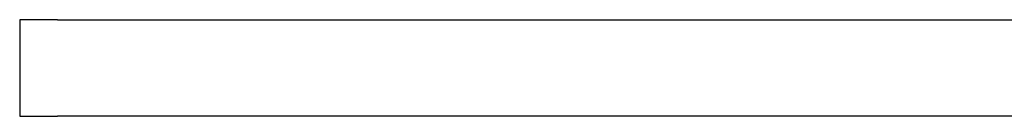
# Model space of a CAD drawing. Extents: x 0 to 796, y 0 to 496.
# Tile 12 of 242: x 71.207 to 73.758, y 284.525 to 284.775. Entities that reach past the tile are written whole.
import ezdxf

# ---------------------------------------------------------------- set-up
doc = ezdxf.new("R2010")
doc.units = 0
doc.header["$LTSCALE"] = 12
doc.header["$MEASUREMENT"] = 0
doc.layers.get('0').update_dxf_attribs({"linetype": 'CONTINUOUS'})

msp = doc.modelspace()

# ---------------------------------------------------------------- linework, layer by layer
for p, q in [((71.3051, 284.77455), (71.20709, 284.77455)), ((71.20709, 284.77455), (71.20709, 284.52455)), ((71.3051, 284.77455), (83.89459, 284.77455)), ((71.20709, 284.52455), (71.3051, 284.52455)), ((83.89459, 284.52455), (71.3051, 284.52455))]:
    msp.add_line(p, q)

doc.saveas('drawing.dxf')
